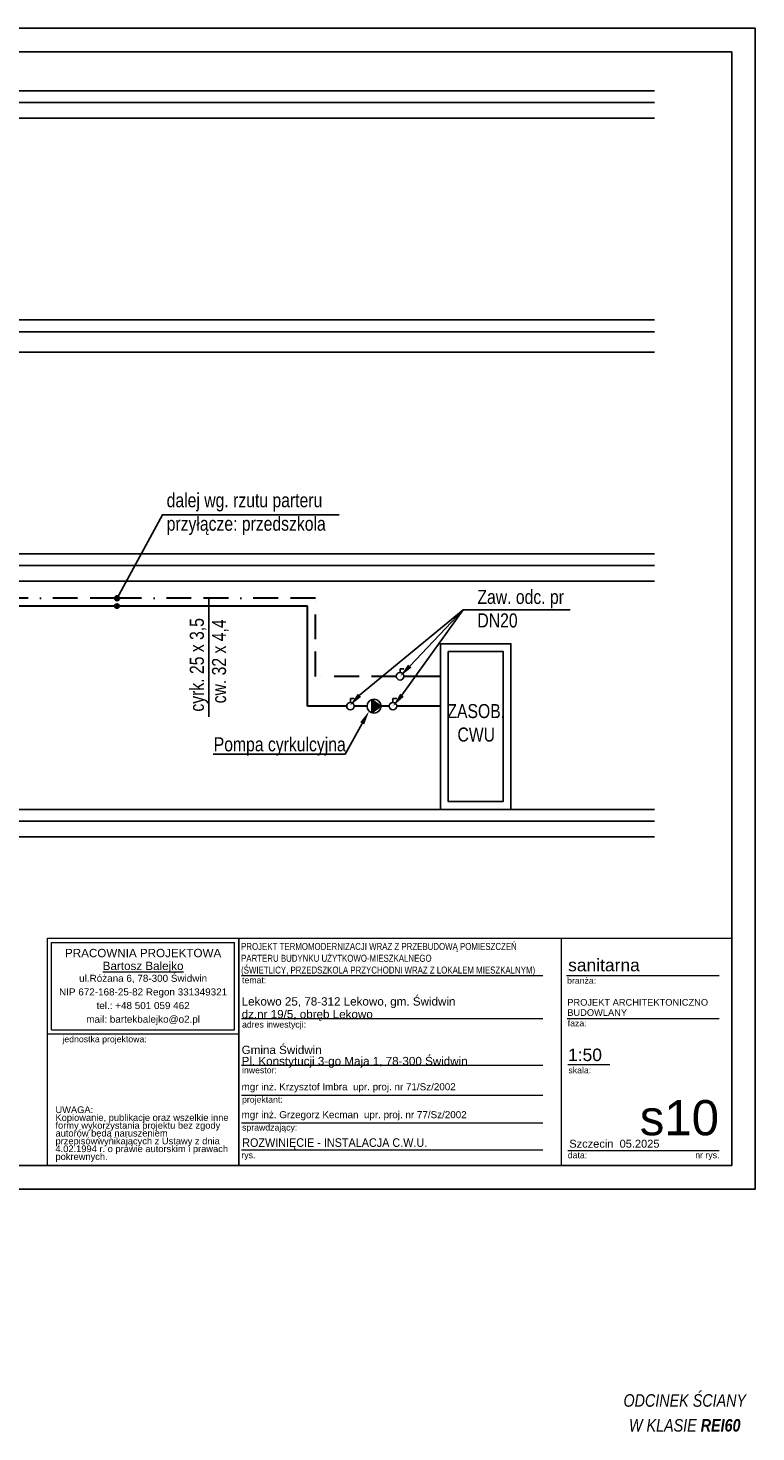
# Model space of a CAD drawing. Extents: x -438200 to -357500, y 15000 to 163871.
# Tile 98 of 148: x -375212 to -365904, y 42590 to 60542. Entities that reach past the tile are written whole.
import ezdxf
from ezdxf import colors
from ezdxf.entities.mleader import LeaderData, LeaderLine
from ezdxf.lldxf.tags import DXFTag
from ezdxf.math import Vec2, Vec3

# ---------------------------------------------------------------- set-up
doc = ezdxf.new("R2010")
doc.units = 0
doc.header["$MEASUREMENT"] = 0
doc.set_wipeout_variables(frame=1)
doc.linetypes.add('BORDER2', pattern=[22.225, 6.35, -3.175, 6.35, -3.175, 0, -3.175])
doc.layers.get('0').update_dxf_attribs({"color": 252})
for name, color, linetype, lineweight in [('#CIPELA WODA', 240, 'Continuous', 30), ('ARCH TABELA_Nr_Pióra__1', 252, 'Continuous', 25), ('ARCH TABELA_Nr_Pióra__21', 252, 'Continuous', 9), ('ARCH TABELA_Nr_Pióra__7', 252, 'Continuous', 13), ('INWENT WYMIARY_Nr_Pióra__21', 252, 'Continuous', 9)]:
    doc.layers.add(name, color=color, linetype=linetype, lineweight=lineweight)
for name, color, linetype in [('#opisy', 7, 'Continuous'), ('#podkład', 252, 'Continuous'), ('_TABELA', 7, 'Continuous'), ('IS_Grafika', 7, 'SOLID'), ('IS_Konstrukcja', 253, 'SOLID'), ('IS_Text_Konstrukcji', 7, 'Continuous')]:
    doc.layers.add(name, color=color, linetype=linetype)
for name, color, linetype, true_color in [('IS_Ciepła_woda', 1, 'DASHDOT', 0xff0000), ('IS_Cyrkulacja', 7, 'DASHWAVE', 0x800080), ('IS_Opisy_działek_Wodociag', 7, 'SOLID', 0x000000), ('IS_Zimna_woda', 5, 'SOLID', 0x0000ff)]:
    doc.layers.add(name, color=color, linetype=linetype, true_color=true_color)
doc.styles.add('GENERATED_STYLE_1', font='txt')
doc.styles.add('GENERATED_STYLE_5', font='txt')
doc.styles.add('GENERATED_STYLE_7', font='arial.ttf')
doc.styles.add('GENERATED_STYLE_8', font='arial.ttf')
doc.styles.add('GENERATED_STYLE_9', font='arial.ttf')
doc.styles.get("Standard").update_dxf_attribs({"font": 'arial.ttf', "width": 0.8, "bigfont": 'BIGFONT.SHX'})
doc.linetypes.add('CYRKULACJ1', pattern='A,2.5,-1.5,["~",Standard,S=1,R=0,X=-0.5,Y=-0.4],-1.5', length=5.5)
tags = doc.linetypes.add('DASHDOT', pattern=[20, 10, -5, 0, -5]).pattern_tags.tags
tags[10:11] = [DXFTag(74, 4), DXFTag(75, 0), DXFTag(340, '0'), DXFTag(46, 0.0), DXFTag(50, 0.0), DXFTag(44, 0.0), DXFTag(45, 0.0)]
tags[8:9] = [DXFTag(74, 4), DXFTag(75, 0), DXFTag(340, '0'), DXFTag(46, 0.0), DXFTag(50, 0.0), DXFTag(44, 0.0), DXFTag(45, 0.0)]
tags[6:7] = [DXFTag(74, 4), DXFTag(75, 0), DXFTag(340, '0'), DXFTag(46, 0.0), DXFTag(50, 0.0), DXFTag(44, 0.0), DXFTag(45, 0.0)]
tags[4:5] = [DXFTag(74, 4), DXFTag(75, 0), DXFTag(340, '0'), DXFTag(46, 0.0), DXFTag(50, 0.0), DXFTag(44, 0.0), DXFTag(45, 0.0)]
tags = doc.linetypes.add('DASHWAVE', pattern='A,10,-5,-20,[138,IS_LineDef.shx,S=2,R=0,X=-20,Y=0],-5', length=40).pattern_tags.tags
tags[16:17] = [DXFTag(74, 4), DXFTag(75, 0), DXFTag(340, '0'), DXFTag(46, 0.0), DXFTag(50, 0.0), DXFTag(44, 0.0), DXFTag(45, 0.0)]
tags[6:7] = [DXFTag(74, 4), DXFTag(75, 0), DXFTag(340, '0'), DXFTag(46, 0.0), DXFTag(50, 0.0), DXFTag(44, 0.0), DXFTag(45, 0.0)]
tags[4:5] = [DXFTag(74, 4), DXFTag(75, 0), DXFTag(340, '0'), DXFTag(46, 0.0), DXFTag(50, 0.0), DXFTag(44, 0.0), DXFTag(45, 0.0)]
tags = doc.linetypes.add('SOLID', pattern=[10, 10, 0]).pattern_tags.tags
tags[6:7] = [DXFTag(74, 4), DXFTag(75, 0), DXFTag(340, '0'), DXFTag(46, 0.0), DXFTag(50, 0.0), DXFTag(44, 0.0), DXFTag(45, 0.0)]
tags[4:5] = [DXFTag(74, 4), DXFTag(75, 0), DXFTag(340, '0'), DXFTag(46, 0.0), DXFTag(50, 0.0), DXFTag(44, 0.0), DXFTag(45, 0.0)]

# ---------------------------------------------------------------- blocks, each defined once
blk = doc.blocks.new('parter')
at = {"layer": 'INWENT WYMIARY_Nr_Pióra__21', "color": 252, "linetype": 'Continuous', "insert": (-416287, 42592), "char_height": 160, "width": 2120, "attachment_point": 8, "line_spacing_factor": 1.191827, "style": 'GENERATED_STYLE_1'}
blk.add_mtext('\\A1;{\\fArial Narrow Zachodni|b0|i1|c0|p34;ODCINEK ŚCIANY\\PW KLASIE \\fArial Narrow Zachodni|b1|i1|c0|p34;REI60}', dxfattribs=at)

msp = doc.modelspace()

# ---------------------------------------------------------------- hatches: boundary and pattern name
h = msp.add_hatch(color=256)
h.set_gradient(color2=(0, 0, 0))
h.paths.add_polyline_path([(-370815, 51957), (-370815, 51786), (-370699, 51871)])

# ---------------------------------------------------------------- linework, layer by layer
at = {"layer": '#CIPELA WODA', "linetype": 'BORDER2', "ltscale": 50}
for p, q in [((-374102, 53251), (-380808, 53251)), ((-371538, 53251), (-374046, 53251)), ((-371538, 52251), (-371538, 53251)), ((-370503, 52251), (-371538, 52251))]:
    msp.add_line(p, q, dxfattribs=at)
at = {"layer": '#CIPELA WODA', "color": 6, "linetype": 'CYRKULACJ1', "ltscale": 100}
for p, q in [((-374102, 53151), (-380708, 53151)), ((-371638, 53151), (-374046, 53151)), ((-371638, 51871), (-371638, 53151)), ((-371138, 51871), (-371638, 51871))]:
    msp.add_line(p, q, dxfattribs=at)
at = {"layer": '#CIPELA WODA', "ltscale": 10}
msp.add_lwpolyline([(-369938, 52251), (-370407, 52251)], dxfattribs=at)
at = {"layer": '#CIPELA WODA', "color": 6, "linetype": 'CYRKULACJ1', "ltscale": 100}
for points in [[(-370877, 51871), (-371042, 51871)], [(-370594, 51871), (-370699, 51871)], [(-369938, 51871), (-370498, 51871)]]:
    msp.add_lwpolyline(points, dxfattribs=at)
for points in [[(-369938, 52670), (-369938, 50550), (-369038, 50550), (-369038, 52670)], [(-369838, 52570), (-369838, 50650), (-369138, 50650), (-369138, 52570)]]:
    msp.add_lwpolyline(points, close=True)
msp.add_lwpolyline([(-370699, 51871), (-370815, 51786)])
at = {"layer": 'IS_Ciepła_woda', "color": 1, "lineweight": 35, "ltscale": 10}
for radius in [28, 8]:
    msp.add_circle((-374074, 53251), radius, dxfattribs=at)
at = {"layer": 'IS_Cyrkulacja', "color": 6, "linetype": 'CYRKULACJ1', "lineweight": 30, "ltscale": 100}
for radius in [28, 8]:
    msp.add_circle((-374074, 53151), radius, dxfattribs=at)
at = {"layer": 'IS_Konstrukcja', "ltscale": 10}
for p, q in [((-384775, 59740), (-367200, 59740)), ((-385200, 59590), (-367200, 59590)), ((-385200, 59390), (-367200, 59390)), ((-384775, 56810), (-367200, 56810)), ((-385200, 56660), (-367200, 56660)), ((-385200, 56400), (-367200, 56400)), ((-384775, 53820), (-367200, 53820)), ((-385200, 53670), (-367200, 53670)), ((-385200, 53470), (-367200, 53470)), ((-384775, 50550), (-367200, 50550)), ((-385200, 50400), (-367200, 50400)), ((-385200, 50200), (-367200, 50200))]:
    msp.add_line(p, q, dxfattribs=at)
at = {"layer": 'IS_Opisy_działek_Wodociag', "ltscale": 10}
for points in [[(-374074, 53251), (-373495, 54318), (-371233, 54318)], [(-372899, 51733), (-372899, 53251)]]:
    msp.add_lwpolyline(points, dxfattribs=at)
at = {"layer": 'IS_Text_Konstrukcji', "linetype": 'ByBlock', "lineweight": -2}
for p in [(-370975, 52010), (-370431, 52010)]:
    msp.add_line(p, (-369646, 53103), dxfattribs=at)
at = {"layer": 'IS_Text_Konstrukcji'}
for points in [[(-370953, 51990), (-371097, 51877), (-370997, 52030)], [(-370408, 51991), (-370546, 51871), (-370454, 52029)]]:
    msp.add_solid(points, dxfattribs=at)
at = {"layer": 'IS_Zimna_woda', "color": 0, "ltscale": 0.01}
for p, q in [((-370815, 51786), (-370815, 51957)), ((-370815, 51957), (-370699, 51871))]:
    msp.add_line(p, q, dxfattribs=at)
for points in [[(-370455, 52301), (-370455, 52349)], [(-370455, 52349), (-370407, 52349)], [(-371090, 51919), (-371090, 51967)], [(-371090, 51967), (-371042, 51967)], [(-370546, 51919), (-370546, 51967)], [(-370546, 51967), (-370498, 51967)]]:
    msp.add_lwpolyline(points, dxfattribs=at)
msp.add_circle((-370788, 51871), 89.2, dxfattribs=at)
for centre in [(-370455, 52253), (-371090, 51871), (-370546, 51871)]:
    msp.add_ellipse(centre, major_axis=(48, 0), ratio=1, dxfattribs=at)

# ---------------------------------------------------------------- block references
at = {"layer": '#podkład', "color": 3, "lineweight": 50}
msp.add_blockref('parter', (49473, 0), dxfattribs=at)

# ---------------------------------------------------------------- texts
at = {"layer": '#opisy', "insert": (-370341, 51898), "char_height": 180, "width": 1720, "attachment_point": 1}
msp.add_mtext('\\pxqc;\\W0.8;ZASOB.\\PCWU', dxfattribs=at)
at = {"layer": 'IS_Grafika', "ltscale": 10, "char_height": 180, "width": 1980.65, "attachment_point": 7}
for s, insert in [('Zaw. odc. pr\\PDN20', (-369466, 52875)), ('Pompa cyrkulcyjna', (-372838, 51239))]:
    msp.add_mtext(s, dxfattribs=dict(at, insert=insert))
at = {"layer": 'IS_Opisy_działek_Wodociag', "ltscale": 10, "insert": (-373440, 54060), "char_height": 180, "width": 2323.92, "attachment_point": 7}
msp.add_mtext('\\fArial|b0|i0;dalej wg. rzutu parteru\\Pprzy\\fArial|b0|i0|c238;łącze: przedszkola', dxfattribs=at)
at = {"layer": 'IS_Opisy_działek_Wodociag', "ltscale": 10, "char_height": 180, "attachment_point": 7, "rotation": 90}
for s, insert in [('\\fArial|b0|i0;cyrk. 25 x 3,5', (-372910, 51801)), ('\\fArial|b0|i0;cw. 32 x 4,4', (-372647, 51907))]:
    msp.add_mtext(s, dxfattribs=dict(at, insert=insert))

# ---------------------------------------------------------------- leaders
at = {"layer": 'IS_Text_Konstrukcji'}
ml = msp.add_multileader_mtext('Standard', dxfattribs=at)
ml.set_content('')
ml.set_leader_properties()
ml.build(insert=Vec2(0, 0))
ml.multileader.update_dxf_attribs({"text_right_attachment_type": 6, "dogleg_length": 0.36, "arrow_head_size": 180})
ctx = ml.context
ctx.base_point, ctx.char_height, ctx.arrow_head_size, ctx.landing_gap_size, ctx.plane_origin = Vec3(-368279, 53103), 0.18, 180, 0.09, Vec3(-372476, 36482)
ctx.right_attachment = 6
notes = []
notes.append((ctx, [(0, (1, 1, 0), (-369646, 53103), (1, 0), 1366, [(0, [(-370455, 52253)], 0, [])])]))
ctx.mtext.insert = Vec3(-368279, 53103)
ml = msp.add_multileader_mtext('Standard', dxfattribs=at)
ml.set_content('')
ml.set_leader_properties()
ml.build(insert=Vec2(0, 0))
ml.multileader.update_dxf_attribs({"text_right_attachment_type": 6, "dogleg_length": 0.36, "arrow_head_size": 180})
ctx = ml.context
ctx.base_point, ctx.char_height, ctx.arrow_head_size, ctx.landing_gap_size, ctx.plane_origin = Vec3(-372846, 51259), 0.18, 180, 0.09, Vec3(-375502, 34638)
ctx.right_attachment, ctx.text_align_type = 6, 2
notes.append((ctx, [(0, (1, 1, 0), (-371159, 51259), (-1, 0), 1686, [(0, [(-370851, 51808)], 0, [])])]))
ctx.mtext.insert, ctx.mtext.alignment = Vec3(-372846, 51259), 3
for ctx, leaders in notes:
    for number, flags, end, landing, length, lines in leaders:
        leader = LeaderData()
        leader.index, (leader.has_last_leader_line, leader.has_dogleg_vector, leader.attachment_direction) = number, flags
        leader.last_leader_point, leader.dogleg_vector, leader.dogleg_length = Vec3(end), Vec3(landing), length
        for number, points, colour, breaks in lines:
            line = LeaderLine()
            line.index, line.vertices, line.color, line.breaks = number, Vec3.list(points), colors.encode_raw_color(colour), breaks
            leader.lines.append(line)
        ctx.leaders.append(leader)

# ---------------------------------------------------------------- wipeouts: each hides what was drawn before it
at = {"color": 3, "lineweight": 50}
msp.add_wipeout([(-374964, 48903), (-374964, 45997), (-366214, 45997), (-366214, 48903)], dxfattribs=at)

# ---------------------------------------------------------------- next in the draw order: linework, layer by layer
at = {"layer": '_TABELA', "color": 7}
msp.add_lwpolyline([(-386914, 60542), (-365914, 60542), (-386914, 60542), (-386914, 45692), (-365914, 45692), (-365914, 60542)], dxfattribs=at)
msp.add_lwpolyline([(-366214, 60237), (-385664, 60237), (-385664, 45997), (-366214, 45997)], close=True, dxfattribs=at)
at = {"layer": 'ARCH TABELA_Nr_Pióra__21', "color": 0, "linetype": 'Continuous'}
for p, q in [((-374964, 45997), (-374964, 48903)), ((-374964, 48903), (-372517, 48903)), ((-374964, 47680), (-374964, 48903)), ((-374964, 48903), (-366214, 48903)), ((-374911, 47733), (-374911, 48850)), ((-374911, 48850), (-372571, 48850)), ((-372571, 47733), (-372571, 48850)), ((-372517, 48903), (-372517, 45997)), ((-372517, 47680), (-372517, 48903)), ((-368395, 48903), (-368395, 45997)), ((-366214, 48903), (-366214, 45997)), ((-372517, 45997), (-372517, 48703)), ((-372481, 48425), (-368631, 48425)), ((-368325, 48425), (-366376, 48425)), ((-372481, 47878), (-368631, 47878)), ((-368317, 47878), (-366376, 47878)), ((-374964, 47680), (-372517, 47680)), ((-374911, 47733), (-372571, 47733)), ((-372481, 47278), (-368631, 47278)), ((-368311, 47287), (-367771, 47287)), ((-372481, 46898), (-368631, 46898)), ((-372481, 46541), (-368631, 46541)), ((-372481, 46197), (-368631, 46197)), ((-368311, 46189), (-367170, 46189)), ((-367170, 46189), (-366376, 46189)), ((-374964, 45997), (-372517, 45997)), ((-366214, 45997), (-372517, 45997))]:
    msp.add_line(p, q, dxfattribs=at)

# ---------------------------------------------------------------- next in the draw order: texts
at = {"layer": 'ARCH TABELA_Nr_Pióra__1', "color": 0, "linetype": 'Continuous', "insert": (-372488, 48424), "char_height": 90, "width": 6123.53, "attachment_point": 7, "line_spacing_factor": 1.005757, "style": 'GENERATED_STYLE_5'}
msp.add_mtext('\\pt22543.1;\\fArial|b0|i0|c238;\\W0.8;PROJEKT TERMOMODERNIZACJI WRAZ Z PRZEBUDOWĄ POMIESZCZEŃ \\PPARTERU BUDYNKU UŻYTKOWO-MIESZKALNEGO\\P(ŚWIETLICY, PRZEDSZKOLA PRZYCHODNI WRAZ Z LOKALEM MIESZKALNYM)', dxfattribs=at)
at = {"layer": 'ARCH TABELA_Nr_Pióra__1', "color": 0, "linetype": 'Continuous', "insert": (-372474, 46345), "char_height": 110, "width": 6025.07, "attachment_point": 1, "style": 'GENERATED_STYLE_9'}
msp.add_mtext('\\W0.9;ROZWINIĘCIE - INSTALACJA C.W.U.', dxfattribs=at)
at = {"layer": 'ARCH TABELA_Nr_Pióra__21', "color": 0, "linetype": 'Continuous', "insert": (-372481, 47247), "char_height": 106.38, "attachment_point": 7, "line_spacing_factor": 0.807442, "style": 'GENERATED_STYLE_7'}
msp.add_mtext('{Gmina Świdwin\\PPl. Konstytucji 3-go Maja 1, 78-300 Świdwin}', dxfattribs=at)
at = {"layer": 'ARCH TABELA_Nr_Pióra__7', "color": 0, "linetype": 'Continuous'}
for s, insert, char_height, attachment_point, line_spacing_factor, style in [('{PRACOWNIA PROJEKTOWA\\P\\LBartosz Balejko}', (-373741, 48767), 106.38, 2, 0.926719, 'GENERATED_STYLE_8'), ('{Lekowo 25, 78-312 Lekowo, gm. Świdwin\\Pdz.nr 19/5, obręb Lekowo}', (-372481, 47847), 106.38, 7, 0.918867, 'GENERATED_STYLE_7'), ('{PROJEKT ARCHITEKTONICZNO\\PBUDOWLANY}', (-368317, 48126), 85, 1, 0.923713, 'GENERATED_STYLE_7')]:
    msp.add_mtext(s, dxfattribs=dict(at, insert=insert, char_height=char_height, attachment_point=attachment_point, line_spacing_factor=line_spacing_factor, style=style))
at = {"layer": 'ARCH TABELA_Nr_Pióra__7', "color": 0, "linetype": 'Continuous', "attachment_point": 1, "style": 'GENERATED_STYLE_7'}
for s, insert, char_height, width in [('sanitarna', (-368306, 48640), 159.6, 1819.7), ('mgr inż. Krzysztof Imbra  \\fArial|b0|i0|c238;upr. proj. nr 71/Sz/2002', (-372482, 47049), 90, 3210.98), ('mgr inż. Grzegorz Kecman  \\fArial|b0|i0|c238;upr. proj. nr 77/Sz/2002', (-372482, 46692), 90, 3210.98)]:
    msp.add_mtext(s, dxfattribs=dict(at, insert=insert, char_height=char_height, width=width))
at = {"layer": 'ARCH TABELA_Nr_Pióra__7', "color": 0, "linetype": 'Continuous', "style": 'GENERATED_STYLE_7'}
for s, insert, char_height, width, attachment_point, line_spacing_factor in [('{ul.Różana 6, 78-300 Świdwin\\PNIP 672-168-25-82 Regon 331349321\\Ptel.: +48 501 059 462\\Pmail: bartekbalejko@o2.pl}', (-373741, 48436), 90.43, 2340.43, 2, 1.156383), ('{UWAGA:\\PKopiowanie, publikacje oraz wszelkie inne formy wykorzystania projektu bez zgody autorów będą naruszeniem przepisówwynikających z Ustawy z dnia 4.02.1994 r. o prawie autorskim i prawach pokrewnych.}', (-374862, 46752), 85.106, 2241.7, 1, 0.703415)]:
    msp.add_mtext(s, dxfattribs=dict(at, insert=insert, char_height=char_height, width=width, attachment_point=attachment_point, line_spacing_factor=line_spacing_factor))
for s, insert, char_height, attachment_point in [('{temat:}', (-372476, 48407), 79.8, 1), ('{branża:}', (-368319, 48401), 79.8, 1), ('{adres inwestycji:}', (-372476, 47840), 79.79, 1), ('{faza:}', (-368311, 47856), 79.8, 1), ('{jednostka projektowa:}', (-374773, 47652), 79.79, 1), ('1:50', (-368307, 47492), 159.6, 1), ('{inwestor:}', (-372476, 47256), 79.79, 1), ('{skala:}', (-368302, 47255), 79.8, 1), ('{projektant:}', (-372476, 46880), 79.79, 1), ('s10', (-366376, 46833), 450, 3), ('sprawdzający:', (-372476, 46523), 79.79, 1), ('{Szczecin  05.2025}', (-368291, 46326), 101.06, 1), ('{rys.}', (-372485, 46169), 79.8, 1), ('{data:}', (-368310, 46169), 79.8, 1), ('{nr rys.}', (-366680, 46170), 79.8, 1)]:
    msp.add_mtext(s, dxfattribs=dict(at, insert=insert, char_height=char_height, attachment_point=attachment_point))

doc.saveas('drawing.dxf')
